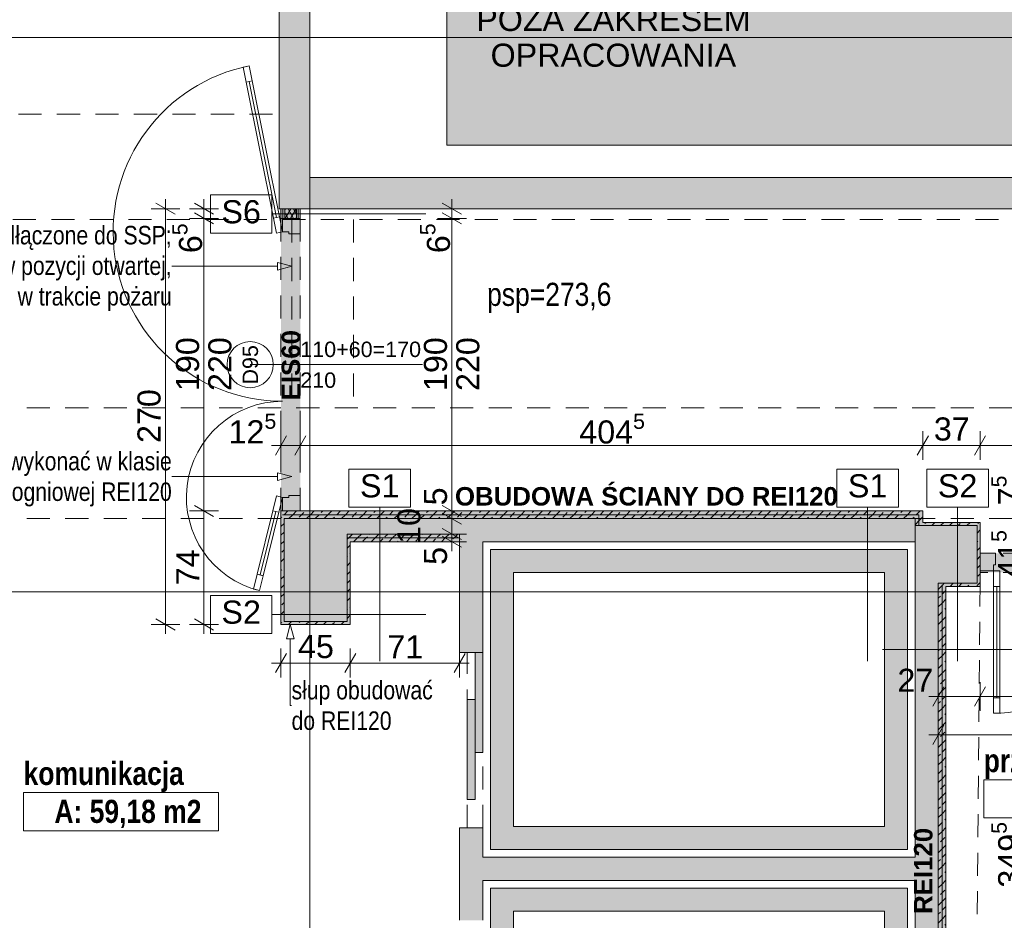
# Paper-space layout 'A-37 RZUT - PIĘTRO 7' of a CAD drawing. Header units: millimetres. Extents: x 0 to 800, y 0 to 500.
# Tile 8 of 14: x 319 to 447, y 216 to 333. Entities that reach past the tile are written whole.
import ezdxf
from ezdxf.xclip import XClip

# ---------------------------------------------------------------- set-up
doc = ezdxf.new("R2010")
doc.units = ezdxf.units.MM
doc.header["$MEASUREMENT"] = 0
doc.header["$XCLIPFRAME"] = 0
for name, pattern in [('DASHDOTX2', [1000, 500, -250, 0, -250]), ('Przer. długie kreski', [2.5, 1.5, -1]), ('PRZERYWANA_DU_A', [550, 350, -200])]:
    doc.linetypes.add(name, pattern=pattern)
for name, color, linetype, lineweight in [('0_Nr_pióra__2', 8, 'Continuous', 13), ('A_strefy_Nr_pióra__1', 7, 'Continuous', 20), ('A_winda_Nr_pióra__1', 7, 'Continuous', 20), ('A_wymiary_Nr_pióra__1', 7, 'Continuous', 20), ('A_wymiary_Nr_pióra__2', 8, 'Continuous', 13), ('A_ściany proj_Nr_pióra__1', 7, 'Continuous', 20), ('A_ściany proj_Nr_pióra__2', 8, 'Continuous', 13), ('A_ściany_Nr_pióra__1', 7, 'Continuous', 20), ('Drzwi Archicad_Nr_pióra__1', 7, 'Continuous', 20), ('Drzwi Archicad_Nr_pióra__3', 252, 'Continuous', 13), ('Znaczniki drzwi Archicada_Nr_pióra__3', 252, 'Continuous', 13)]:
    doc.layers.add(name, color=color, linetype=linetype, lineweight=lineweight)
for name, color, linetype, lineweight, true_color in [('A_opis ścian_Nr_pióra__19', 7, 'Continuous', 5, 0x191919), ('A_opis_Nr_pióra__10', 7, 'Continuous', 13, 0x4b4b4b), ('A_opis_Nr_pióra__255', 7, 'Continuous', 15, 0x242424), ('A_opis_Nr_pióra__7', 7, 'Continuous', 18, 0x171717), ('A_opis_Nr_pióra__8', 7, 'Continuous', 13, 0x4c4c4c), ('A_osie_Nr_pióra__16', 7, 'Continuous', 5, 0x0f0f0f), ('A_ppoż proj_Nr_pióra__10', 7, 'Continuous', 13, 0x4b4b4b), ('A_ppoż proj_Nr_pióra__8', 7, 'Continuous', 13, 0x4c4c4c), ('A_sufit_Nr_pióra__4', 7, 'Continuous', 18, 0x4b4b4b), ('A_ściany proj_Nr_pióra__10', 7, 'Continuous', 13, 0x4b4b4b), ('A_ściany proj_Nr_pióra__21', 7, 'Continuous', 5, 0xb0b0b0), ('A_ściany_Nr_pióra__10', 7, 'Continuous', 13, 0x4b4b4b)]:
    doc.layers.add(name, color=color, linetype=linetype, lineweight=lineweight, true_color=true_color)
for name, color, linetype in [('A_podrys', 7, 'Continuous'), ('A_ppoż', 7, 'Continuous'), ('A_ppoż proj', 7, 'Continuous'), ('A_winda', 7, 'Continuous'), ('A_ściany', 7, 'Continuous'), ('A_ściany proj', 7, 'Continuous')]:
    doc.layers.add(name, color=color, linetype=linetype)
doc.styles.add('STYL_AUTOMATYCZNY_1', font='arial.ttf')
doc.styles.add('STYL_AUTOMATYCZNY_2', font='ARIALN.TTF')
doc.styles.add('STYL_AUTOMATYCZNY_3', font='arial.ttf')
doc.styles.add('STYL_AUTOMATYCZNY_4', font='arial.ttf')
doc.styles.add('STYL_AUTOMATYCZNY_5', font='arial.ttf')
doc.styles.add('STYL_AUTOMATYCZNY_6', font='ARIALN.TTF')
pattern_1 = [(45, (-3193.4131, -631.401), (-1.1404925, 1.1404925), []), (45, (-3192.2726, -631.401), (-1.1404925, 1.1404925), [0.80646, -0.40322])]
pattern_2 = [(0, (-3193.413, -631.401), (0, 2), [0, -2])]

# ---------------------------------------------------------------- blocks, each defined once
blk = doc.blocks.new('Rysunek_1_1', base_point=(-3193.41, -631.4))
at = {"linetype": 'Continuous', "lineweight": 0, "true_color": 0x484848}
blk.add_hatch(color=251, dxfattribs=at).paths.add_polyline_path([(44.07, 126.75), (60.84, 126.75), (60.84, 454.37), (374.97, 454.37), (374.97, 316.75), (544.97, 316.75), (544.97, 478.17), (44.07, 478.17)])
at = {"layer": 'A_ppoż', "linetype": 'Continuous', "lineweight": 0, "true_color": 0x121212}
blk.add_hatch(color=250, dxfattribs=at).paths.add_polyline_path([(444.23, 263.75), (444.23, 261.25), (486.23, 261.25), (486.23, 263.75)])
at = {"layer": 'A_ppoż proj', "linetype": 'Continuous', "lineweight": 0, "true_color": 0x121212}
blk.add_hatch(color=250, dxfattribs=at).paths.add_polyline_path([(353.43, 254.49), (362.43, 254.49), (362.43, 265.25), (376.63, 265.25), (376.63, 266.25), (362.03, 266.25), (362.03, 254.89), (353.83, 254.89), (353.83, 268.25), (435.79, 268.25), (435.79, 267.35), (443.83, 267.35), (443.83, 259.85), (438.79, 259.85), (438.79, 189.15), (443.23, 189.15), (443.23, 181.35), (438.79, 181.35), (438.79, 177.25), (376.63, 177.25), (376.63, 137.75), (379.13, 137.75), (379.13, 176.25), (439.79, 176.25), (439.79, 180.95), (443.63, 180.95), (443.63, 189.55), (439.79, 189.55), (439.79, 259.45), (444.23, 259.45), (444.23, 267.75), (436.79, 267.75), (436.79, 269.25), (355.93, 269.25), (355.93, 308.51), (353.43, 308.51)])
at = {"layer": 'A_winda', "linetype": 'Continuous', "lineweight": 0, "true_color": 0xfdfdfd}
h = blk.add_hatch(color=7, dxfattribs=at)
h.paths.add_polyline_path([(380.63, 264.25), (380.63, 225.25), (434.81, 225.25), (434.81, 264.25)])
h.paths.add_polyline_path([(431.81, 261.25), (431.81, 228.25), (383.63, 228.25), (383.63, 261.25)], flags=0)
for points in [[(378.63, 237.87), (379.63, 237.87), (379.63, 250.87), (378.63, 250.87)], [(377.63, 231.75), (378.63, 231.75), (378.63, 244.75), (377.63, 244.75)]]:
    blk.add_hatch(color=7, dxfattribs=at).paths.add_polyline_path(points)
h = blk.add_hatch(color=7, dxfattribs=at)
h.paths.add_polyline_path([(380.63, 220.25), (380.63, 181.25), (434.81, 181.25), (434.81, 220.25)])
h.paths.add_polyline_path([(431.81, 217.25), (431.81, 184.25), (383.63, 184.25), (383.63, 217.25)], flags=0)
at = {"layer": 'A_ściany', "linetype": 'Continuous', "lineweight": 0, "true_color": 0x000000}
for points in [[(357.17, 312.57), (357.17, 438.27), (353.18, 446.37), (353.18, 308.51)], [(353.18, 308.51), (544.97, 308.51), (544.97, 312.57), (357.17, 312.57)], [(362.03, 254.89), (362.03, 268.25), (353.83, 268.25), (353.83, 254.89)], [(362.03, 266.25), (376.63, 266.25), (376.63, 268.25), (362.03, 268.25)], [(379.63, 265.25), (376.63, 268.25), (376.63, 250.87), (379.63, 250.87)], [(379.63, 265.25), (435.79, 265.25), (435.79, 268.25), (376.63, 268.25)], [(435.79, 267.35), (435.79, 259.85), (443.83, 259.85), (443.83, 267.35)], [(438.79, 177.25), (438.79, 259.85), (435.79, 259.85), (435.79, 180.25)], [(376.63, 228.07), (376.63, 216.07), (379.63, 216.07), (379.63, 228.07)], [(379.63, 221.25), (435.79, 221.25), (435.79, 224.25), (379.63, 224.25)]]:
    blk.add_hatch(color=18, dxfattribs=at).paths.add_polyline_path(points)
at = {"layer": 'A_ściany proj', "linetype": 'Continuous', "lineweight": 13}
h = blk.add_hatch(dxfattribs=at)
h.set_pattern_fill('gypsum_0001', color=8, style=0, pattern_type=2)
h.set_pattern_definition(pattern_2)
h.paths.add_polyline_path([(353.43, 308.51), (353.43, 307.25), (353.68, 307.25), (353.68, 308.51)])
h = blk.add_hatch(dxfattribs=at)
h.set_pattern_fill('gypsum_0001', color=8, style=0, pattern_type=2)
h.set_pattern_definition(pattern_2)
h.paths.add_polyline_path([(353.68, 307.25), (353.93, 307.25), (353.93, 308.51), (353.68, 308.51)])
h = blk.add_hatch(dxfattribs=at)
h.set_pattern_fill('batt_insulation_0001', color=8, style=0, pattern_type=2)
h.set_pattern_definition([(60, (-3193.4131, -631.40095), (-0.51961524, 0.3), []), (120, (-3193.4131, -631.40095), (0.51961524, 0.3), [])])
h.paths.add_polyline_path([(353.93, 307.25), (355.43, 307.25), (355.43, 308.51), (353.93, 308.51)])
h = blk.add_hatch(dxfattribs=at)
h.set_pattern_fill('gypsum_0001', color=8, style=0, pattern_type=2)
h.set_pattern_definition(pattern_2)
h.paths.add_polyline_path([(355.43, 307.25), (355.68, 307.25), (355.68, 308.51), (355.43, 308.51)])
h = blk.add_hatch(dxfattribs=at)
h.set_pattern_fill('gypsum_0001', color=8, style=0, pattern_type=2)
h.set_pattern_definition(pattern_2)
h.paths.add_polyline_path([(355.68, 307.25), (355.93, 307.25), (355.93, 308.51), (355.68, 308.51)])
at = {"layer": 'A_ściany proj', "linetype": 'Continuous', "lineweight": 0, "true_color": 0x4b4b4b}
h = blk.add_hatch(dxfattribs=at)
h.set_pattern_fill('FP_65_0001', color=251, style=0, pattern_type=2)
h.set_pattern_definition(pattern_1)
h.paths.add_polyline_path([(436.79, 269.25), (353.43, 269.25), (353.63, 268.75), (436.29, 268.75)])
h = blk.add_hatch(dxfattribs=at)
h.set_pattern_fill('FP_65_0001', color=251, style=0, pattern_type=2)
h.set_pattern_definition(pattern_1)
h.paths.add_polyline_path([(353.63, 268.75), (353.43, 269.25), (353.43, 268.75)])
h = blk.add_hatch(dxfattribs=at)
h.set_pattern_fill('FP_65_0001', color=251, style=0, pattern_type=2)
h.set_pattern_definition(pattern_1)
h.paths.add_polyline_path([(353.43, 268.25), (353.83, 268.25), (353.63, 268.75), (353.43, 268.75)])
h = blk.add_hatch(dxfattribs=at)
h.set_pattern_fill('FP_65_0001', color=251, style=0, pattern_type=2)
h.set_pattern_definition(pattern_1)
h.paths.add_polyline_path([(353.63, 268.75), (353.83, 268.25), (353.83, 268.75)])
h = blk.add_hatch(dxfattribs=at)
h.set_pattern_fill('FP_65_0001', color=251, style=0, pattern_type=2)
h.set_pattern_definition(pattern_1)
h.paths.add_polyline_path([(353.83, 268.25), (435.79, 268.25), (436.29, 268.75), (353.83, 268.75)])
h = blk.add_hatch(dxfattribs=at)
h.set_pattern_fill('FP_65_0001', color=251, style=0, pattern_type=2)
h.set_pattern_definition(pattern_1)
h.paths.add_polyline_path([(435.79, 268.25), (435.79, 267.35), (436.29, 267.55), (436.29, 268.75)])
h = blk.add_hatch(dxfattribs=at)
h.set_pattern_fill('FP_65_0001', color=251, style=0, pattern_type=2)
h.set_pattern_definition(pattern_1)
h.paths.add_polyline_path([(436.79, 267.75), (436.79, 269.25), (436.29, 268.75), (436.29, 267.75)])
h = blk.add_hatch(dxfattribs=at)
h.set_pattern_fill('FP_65_0001', color=251, style=0, pattern_type=2)
h.set_pattern_definition(pattern_1)
h.paths.add_polyline_path([(353.43, 268.25), (353.43, 254.49), (353.83, 254.89), (353.83, 268.25)])
h = blk.add_hatch(dxfattribs=at)
h.set_pattern_fill('FP_65_0001', color=251, style=0, pattern_type=2)
h.set_pattern_definition(pattern_1)
h.paths.add_polyline_path([(435.79, 267.35), (436.29, 267.35), (436.29, 267.55)])
h = blk.add_hatch(dxfattribs=at)
h.set_pattern_fill('FP_65_0001', color=251, style=0, pattern_type=2)
h.set_pattern_definition(pattern_1)
h.paths.add_polyline_path([(436.79, 267.75), (436.29, 267.55), (436.29, 267.35), (436.79, 267.35)])
h = blk.add_hatch(dxfattribs=at)
h.set_pattern_fill('FP_65_0001', color=251, style=0, pattern_type=2)
h.set_pattern_definition(pattern_1)
h.paths.add_polyline_path([(436.29, 267.55), (436.79, 267.75), (436.29, 267.75)])
h = blk.add_hatch(dxfattribs=at)
h.set_pattern_fill('FP_65_0001', color=251, style=0, pattern_type=2)
h.set_pattern_definition(pattern_1)
h.paths.add_polyline_path([(436.79, 267.35), (443.83, 267.35), (444.23, 267.75), (436.79, 267.75)])
h = blk.add_hatch(dxfattribs=at)
h.set_pattern_fill('FP_65_0001', color=251, style=0, pattern_type=2)
h.set_pattern_definition(pattern_1)
h.paths.add_polyline_path([(443.83, 267.35), (443.83, 259.85), (444.23, 259.45), (444.23, 267.75)])
h = blk.add_hatch(dxfattribs=at)
h.set_pattern_fill('FP_65_0001', color=251, style=0, pattern_type=2)
h.set_pattern_definition(pattern_1)
h.paths.add_polyline_path([(362.03, 265.75), (362.23, 265.75), (362.03, 266.25)])
h = blk.add_hatch(dxfattribs=at)
h.set_pattern_fill('FP_65_0001', color=251, style=0, pattern_type=2)
h.set_pattern_definition(pattern_1)
h.paths.add_polyline_path([(376.63, 266.25), (362.03, 266.25), (362.23, 265.75), (376.63, 265.75)])
h = blk.add_hatch(dxfattribs=at)
h.set_pattern_fill('FP_65_0001', color=251, style=0, pattern_type=2)
h.set_pattern_definition(pattern_1)
h.paths.add_polyline_path([(362.03, 265.75), (362.03, 265.25), (362.43, 265.25), (362.23, 265.75)])
h = blk.add_hatch(dxfattribs=at)
h.set_pattern_fill('FP_65_0001', color=251, style=0, pattern_type=2)
h.set_pattern_definition(pattern_1)
h.paths.add_polyline_path([(362.03, 265.25), (362.03, 254.89), (362.43, 254.49), (362.43, 265.25)])
h = blk.add_hatch(dxfattribs=at)
h.set_pattern_fill('FP_65_0001', color=251, style=0, pattern_type=2)
h.set_pattern_definition(pattern_1)
h.paths.add_polyline_path([(362.23, 265.75), (362.43, 265.25), (362.43, 265.75)])
h = blk.add_hatch(dxfattribs=at)
h.set_pattern_fill('FP_65_0001', color=251, style=0, pattern_type=2)
h.set_pattern_definition(pattern_1)
h.paths.add_polyline_path([(362.43, 265.25), (376.63, 265.25), (376.63, 265.75), (362.43, 265.75)])
h = blk.add_hatch(dxfattribs=at)
h.set_pattern_fill('FP_65_0001', color=251, style=0, pattern_type=2)
h.set_pattern_definition(pattern_1)
h.paths.add_polyline_path([(439.29, 259.85), (438.79, 259.85), (439.29, 259.65)])
h = blk.add_hatch(dxfattribs=at)
h.set_pattern_fill('FP_65_0001', color=251, style=0, pattern_type=2)
h.set_pattern_definition(pattern_1)
h.paths.add_polyline_path([(438.79, 259.85), (438.79, 189.15), (439.29, 189.35), (439.29, 259.65)])
h = blk.add_hatch(dxfattribs=at)
h.set_pattern_fill('FP_65_0001', color=251, style=0, pattern_type=2)
h.set_pattern_definition(pattern_1)
h.paths.add_polyline_path([(439.29, 259.85), (439.29, 259.65), (439.79, 259.45), (439.79, 259.85)])
h = blk.add_hatch(dxfattribs=at)
h.set_pattern_fill('FP_65_0001', color=251, style=0, pattern_type=2)
h.set_pattern_definition(pattern_1)
h.paths.add_polyline_path([(439.79, 259.45), (439.29, 259.65), (439.29, 259.45)])
h = blk.add_hatch(dxfattribs=at)
h.set_pattern_fill('FP_65_0001', color=251, style=0, pattern_type=2)
h.set_pattern_definition(pattern_1)
h.paths.add_polyline_path([(439.79, 259.45), (444.23, 259.45), (443.83, 259.85), (439.79, 259.85)])
h = blk.add_hatch(dxfattribs=at)
h.set_pattern_fill('FP_65_0001', color=251, style=0, pattern_type=2)
h.set_pattern_definition(pattern_1)
h.paths.add_polyline_path([(439.79, 189.55), (439.79, 259.45), (439.29, 259.45), (439.29, 189.55)])
h = blk.add_hatch(dxfattribs=at)
h.set_pattern_fill('FP_65_0001', color=251, style=0, pattern_type=2)
h.set_pattern_definition(pattern_1)
h.paths.add_polyline_path([(362.03, 254.89), (353.83, 254.89), (353.43, 254.49), (362.43, 254.49)])
at = {"layer": '0_Nr_pióra__2', "color": 8, "linetype": 'PRZERYWANA_DU_A', "lineweight": 13, "ltscale": 2, "flags": 128}
blk.add_lwpolyline([(544.97, 316.75), (374.97, 316.75), (374.97, 454.37), (60.84, 454.37), (60.84, 126.75)], dxfattribs=at)
at = {"layer": 'A_opis ścian_Nr_pióra__19', "color": 250, "linetype": 'Continuous', "lineweight": 5, "ltscale": 2, "true_color": 0x191919}
for p, q in [((352.26, 310.3), (344.26, 310.3)), ((344.26, 310.3), (344.26, 305.35)), ((352.26, 305.35), (352.26, 310.3)), ((352.26, 307.82), (372.26, 307.82)), ((344.26, 305.35), (352.26, 305.35)), ((370.25, 274.69), (362.25, 274.69)), ((362.25, 274.69), (362.25, 269.74)), ((370.25, 269.74), (370.25, 274.69)), ((433.62, 274.69), (425.62, 274.69)), ((425.62, 274.69), (425.62, 269.74)), ((433.62, 269.74), (433.62, 274.69)), ((445.31, 274.69), (437.31, 274.69)), ((437.31, 274.69), (437.31, 269.74)), ((445.31, 269.74), (445.31, 274.69)), ((362.25, 269.74), (370.25, 269.74)), ((366.25, 269.74), (366.25, 249.74)), ((425.62, 269.74), (433.62, 269.74)), ((429.62, 269.74), (429.62, 249.74)), ((437.31, 269.74), (445.31, 269.74)), ((441.31, 269.74), (441.31, 249.74)), ((352.26, 258.28), (344.26, 258.28)), ((344.26, 258.28), (344.26, 253.33)), ((352.26, 253.33), (352.26, 258.28)), ((352.26, 255.81), (372.26, 255.81)), ((344.26, 253.33), (352.26, 253.33)), ((451.57, 251.24), (431.57, 251.24))]:
    blk.add_line(p, q, dxfattribs=at)
at = {"layer": 'A_opis_Nr_pióra__255', "color": 250, "linetype": 'Continuous', "lineweight": 15, "ltscale": 2, "true_color": 0x242424}
for p, q in [((343.26, 301.04), (339.24, 301.04)), ((352.99, 301.04), (343.26, 301.04)), ((352.99, 300.54), (352.99, 301.54)), ((354.85, 301.04), (352.99, 301.54)), ((354.85, 301.04), (352.99, 300.54)), ((339.4, 273.71), (339.24, 273.71)), ((352.99, 273.71), (339.4, 273.71)), ((352.99, 273.21), (352.99, 274.21)), ((354.85, 273.71), (352.99, 274.21)), ((354.85, 273.71), (352.99, 273.21)), ((354.64, 254.49), (354.14, 252.62)), ((354.64, 254.49), (355.14, 252.62)), ((355.14, 252.62), (354.14, 252.62)), ((354.64, 252.62), (354.64, 243.98)), ((354.64, 243.98), (354.8, 243.98))]:
    blk.add_line(p, q, dxfattribs=at)
at = {"layer": 'A_osie_Nr_pióra__16', "color": 250, "linetype": 'DASHDOTX2', "lineweight": 5, "ltscale": 2, "true_color": 0x0f0f0f}
for p, q in [((357.18, 425.66), (357.18, 126.75)), ((544.97, 330.75), (96.57, 330.75)), ((544.97, 258.75), (96.57, 258.75))]:
    blk.add_line(p, q, dxfattribs=at)
at = {"layer": 'A_ppoż proj_Nr_pióra__10', "color": 251, "linetype": 'Przer. długie kreski', "lineweight": 13, "ltscale": 2, "true_color": 0x4b4b4b}
blk.add_line((444.23, 259.85), (443.63, 189.15), dxfattribs=at)
at = {"layer": 'A_strefy_Nr_pióra__1', "color": 7, "linetype": 'Continuous', "lineweight": 20, "ltscale": 2}
for p, q in [((444.7, 234.31), (444.7, 229.37)), ((444.7, 234.31), (470, 234.31)), ((320, 232.65), (320, 227.71)), ((320, 232.65), (345.31, 232.65)), ((345.31, 232.65), (345.31, 227.71)), ((444.7, 229.37), (470, 229.37)), ((320, 227.71), (345.31, 227.71))]:
    blk.add_line(p, q, dxfattribs=at)
at = {"layer": 'A_winda_Nr_pióra__1', "color": 7, "linetype": 'Przer. długie kreski', "lineweight": 20, "ltscale": 2}
for p, q in [((377.63, 228.07), (377.63, 250.87)), ((379.63, 228.07), (379.63, 250.07))]:
    blk.add_line(p, q, dxfattribs=at)
at = {"layer": 'A_winda_Nr_pióra__1', "color": 7, "linetype": 'PRZERYWANA_DU_A', "lineweight": 20, "ltscale": 2, "flags": 128}
for points in [[(380.63, 264.25), (434.81, 264.25), (434.81, 225.25), (380.63, 225.25)], [(431.81, 261.25), (431.81, 228.25), (383.63, 228.25), (383.63, 261.25)], [(380.63, 220.25), (434.81, 220.25), (434.81, 181.25), (380.63, 181.25)], [(431.81, 217.25), (431.81, 184.25), (383.63, 184.25), (383.63, 217.25)]]:
    blk.add_lwpolyline(points, close=True, dxfattribs=at)
at = {"layer": 'A_winda_Nr_pióra__1', "color": 7, "linetype": 'Continuous', "lineweight": 20, "ltscale": 2, "flags": 128}
for points in [[(378.63, 237.87), (378.63, 250.87), (379.63, 250.87), (379.63, 237.87)], [(377.63, 231.75), (377.63, 244.75), (378.63, 244.75), (378.63, 231.75)]]:
    blk.add_lwpolyline(points, close=True, dxfattribs=at)
at = {"layer": 'A_wymiary_Nr_pióra__1', "color": 7, "linetype": 'Continuous', "lineweight": 20, "ltscale": 2}
for p, q in [((339.68, 307.79), (337.18, 309.23)), ((342.18, 309.23), (344.68, 307.79)), ((374.38, 309.23), (376.88, 307.79)), ((344.68, 306.53), (342.18, 307.97)), ((376.88, 306.53), (374.38, 307.97)), ((354.15, 279), (352.71, 276.5)), ((356.65, 279), (355.21, 276.5)), ((437.51, 279), (436.07, 276.5)), ((444.95, 279), (443.51, 276.5)), ((342.18, 269.97), (344.68, 268.53)), ((374.38, 269.97), (376.88, 268.53)), ((374.38, 268.97), (376.88, 267.53)), ((374.38, 266.97), (376.88, 265.53)), ((374.38, 265.97), (376.88, 264.53)), ((337.18, 255.21), (339.68, 253.77)), ((342.18, 255.21), (344.68, 253.77)), ((354.15, 250.74), (352.71, 248.24)), ((363.15, 250.74), (361.71, 248.24)), ((375.91, 248.24), (377.35, 250.74)), ((439.51, 246.4), (438.07, 243.9)), ((444.95, 246.4), (443.51, 243.9)), ((439.51, 241.4), (438.07, 238.9))]:
    blk.add_line(p, q, dxfattribs=at)
at = {"layer": 'A_wymiary_Nr_pióra__2', "color": 8, "linetype": 'Continuous', "lineweight": 13, "ltscale": 2}
for p, q in [((338.43, 308.51), (338.43, 309.73)), ((343.43, 308.51), (343.43, 309.73)), ((375.63, 308.51), (375.63, 309.73)), ((340.31, 308.51), (336.56, 308.51)), ((338.43, 254.49), (338.43, 308.51)), ((345.31, 308.51), (341.56, 308.51)), ((343.43, 307.25), (343.43, 308.51)), ((377.51, 308.51), (373.76, 308.51)), ((375.63, 307.25), (375.63, 308.51)), ((345.31, 307.25), (341.56, 307.25)), ((343.43, 269.25), (343.43, 307.25)), ((377.51, 307.25), (373.76, 307.25)), ((375.63, 269.25), (375.63, 307.25)), ((353.43, 275.87), (353.43, 279.62)), ((355.93, 275.87), (355.93, 279.62)), ((436.79, 275.87), (436.79, 279.62)), ((444.23, 275.87), (444.23, 279.62)), ((352.21, 277.75), (353.43, 277.75)), ((353.43, 277.75), (355.93, 277.75)), ((355.93, 277.75), (436.79, 277.75)), ((436.79, 277.75), (444.23, 277.75)), ((444.23, 277.75), (485.23, 277.75)), ((345.31, 269.25), (341.56, 269.25)), ((343.43, 254.49), (343.43, 269.25)), ((377.51, 269.25), (373.76, 269.25)), ((375.63, 268.25), (375.63, 269.25)), ((377.51, 268.25), (373.76, 268.25)), ((375.63, 266.25), (375.63, 268.25)), ((377.51, 266.25), (373.76, 266.25)), ((375.63, 265.25), (375.63, 266.25)), ((377.51, 265.25), (373.76, 265.25)), ((375.63, 264.03), (375.63, 265.25)), ((340.31, 254.49), (336.56, 254.49)), ((338.43, 253.27), (338.43, 254.49)), ((345.31, 254.49), (341.56, 254.49)), ((343.43, 253.27), (343.43, 254.49)), ((353.43, 247.61), (353.43, 251.36)), ((362.43, 247.61), (362.43, 251.36)), ((376.63, 247.61), (376.63, 251.36)), ((352.21, 249.49), (353.43, 249.49)), ((353.43, 249.49), (362.43, 249.49)), ((362.43, 249.49), (376.63, 249.49)), ((376.63, 249.49), (377.85, 249.49)), ((438.79, 243.27), (438.79, 247.02)), ((444.23, 243.27), (444.23, 247.02)), ((437.57, 245.15), (438.79, 245.15)), ((438.79, 245.15), (444.23, 245.15)), ((444.23, 245.15), (486.23, 245.15)), ((438.79, 238.27), (438.79, 242.02)), ((437.57, 240.15), (438.79, 240.15)), ((438.79, 240.15), (494.13, 240.15))]:
    blk.add_line(p, q, dxfattribs=at)
at = {"layer": 'A_ściany proj_Nr_pióra__1', "color": 7, "linetype": 'Continuous', "lineweight": 20, "ltscale": 2, "flags": 128}
for points in [[(353.43, 308.51), (353.43, 307.25)], [(355.93, 307.25), (355.93, 308.51)], [(436.79, 269.25), (353.43, 269.25)], [(436.79, 267.75), (436.79, 269.25)], [(353.43, 268.25), (353.43, 254.49)], [(353.83, 268.25), (435.79, 268.25)], [(353.83, 254.89), (353.83, 268.25)], [(435.79, 268.25), (435.79, 267.35)], [(444.23, 267.75), (436.79, 267.75)], [(436.79, 267.35), (443.83, 267.35)], [(443.83, 267.35), (443.83, 259.85)], [(444.23, 259.45), (444.23, 267.75)], [(376.63, 266.25), (362.03, 266.25)], [(362.03, 265.25), (362.03, 254.89)], [(362.43, 265.25), (376.63, 265.25)], [(362.43, 254.49), (362.43, 265.25)], [(438.79, 259.85), (438.79, 189.15)], [(443.83, 259.85), (439.79, 259.85)], [(439.79, 259.45), (444.23, 259.45)], [(439.79, 189.55), (439.79, 259.45)], [(353.43, 254.49), (362.43, 254.49)], [(362.03, 254.89), (353.83, 254.89)]]:
    blk.add_lwpolyline(points, dxfattribs=at)
at = {"layer": 'A_ściany proj_Nr_pióra__10', "color": 251, "linetype": 'Continuous', "lineweight": 13, "ltscale": 2, "true_color": 0x4b4b4b}
for p, q in [((353.63, 268.75), (436.29, 268.75)), ((436.29, 268.75), (353.63, 268.75)), ((436.29, 268.75), (436.29, 267.55)), ((436.29, 267.55), (436.29, 268.75)), ((436.29, 267.55), (436.29, 267.35)), ((362.23, 265.75), (362.03, 265.75)), ((376.63, 265.75), (362.23, 265.75)), ((362.23, 265.75), (376.63, 265.75)), ((439.29, 259.65), (439.29, 189.35)), ((439.29, 189.35), (439.29, 259.65))]:
    blk.add_line(p, q, dxfattribs=at)
at = {"layer": 'A_ściany proj_Nr_pióra__2', "color": 8, "linetype": 'Continuous', "lineweight": 13, "ltscale": 2, "flags": 128}
for points in [[(353.43, 269.25), (353.43, 268.75)], [(353.43, 268.75), (353.43, 268.25)], [(435.79, 267.35), (436.29, 267.35)], [(436.29, 267.35), (436.79, 267.35)], [(362.03, 266.25), (362.03, 265.75)], [(376.63, 266.25), (376.63, 265.75)], [(362.03, 265.75), (362.03, 265.25)], [(376.63, 265.75), (376.63, 265.25)], [(438.79, 259.85), (439.29, 259.85)], [(439.29, 259.85), (439.79, 259.85)]]:
    blk.add_lwpolyline(points, dxfattribs=at)
at = {"layer": 'A_ściany proj_Nr_pióra__21', "color": 253, "linetype": 'Continuous', "lineweight": 5, "ltscale": 2, "true_color": 0xb0b0b0}
for p, q in [((353.68, 308.51), (353.68, 307.25)), ((353.93, 308.51), (353.93, 307.25)), ((355.43, 307.25), (355.43, 308.51)), ((355.68, 307.25), (355.68, 308.51)), ((353.63, 307.25), (353.43, 307.25)), ((353.68, 307.25), (353.63, 307.25)), ((353.93, 307.25), (353.68, 307.25)), ((355.43, 307.25), (353.93, 307.25)), ((355.68, 307.25), (355.43, 307.25)), ((355.93, 307.25), (355.68, 307.25)), ((353.63, 269.25), (353.43, 269.25)), ((353.68, 269.25), (353.63, 269.25)), ((353.93, 269.25), (353.68, 269.25)), ((355.43, 269.25), (353.93, 269.25)), ((355.68, 269.25), (355.43, 269.25)), ((355.93, 269.25), (355.68, 269.25)), ((444.23, 263.75), (444.23, 263.5)), ((444.23, 263.5), (444.23, 263.25)), ((444.23, 263.25), (444.23, 261.75)), ((444.23, 261.75), (444.23, 261.5)), ((444.23, 261.5), (444.23, 261.45)), ((444.23, 261.45), (444.23, 261.25))]:
    blk.add_line(p, q, dxfattribs=at)
at = {"layer": 'A_ściany proj_Nr_pióra__21', "color": 253, "linetype": 'Continuous', "lineweight": 5, "ltscale": 2, "true_color": 0xb0b0b0, "flags": 128}
for points in [[(353.43, 308.51), (353.68, 308.51)], [(353.68, 308.51), (353.93, 308.51)], [(353.93, 308.51), (355.43, 308.51)], [(355.43, 308.51), (355.68, 308.51)], [(355.68, 308.51), (355.93, 308.51)]]:
    blk.add_lwpolyline(points, dxfattribs=at)
at = {"layer": 'A_ściany_Nr_pióra__1', "color": 7, "linetype": 'Continuous', "lineweight": 20, "ltscale": 2}
for p, q in [((376.63, 250.87), (379.63, 250.87)), ((376.63, 228.07), (379.63, 228.07))]:
    blk.add_line(p, q, dxfattribs=at)
at = {"layer": 'A_ściany_Nr_pióra__1', "color": 7, "linetype": 'Continuous', "lineweight": 20, "ltscale": 2, "flags": 128}
for points in [[(353.18, 446.37), (353.18, 308.51)], [(357.17, 312.57), (357.17, 438.27)], [(544.97, 312.57), (357.17, 312.57)], [(353.18, 308.51), (544.97, 308.51)], [(362.03, 268.25), (353.83, 268.25)], [(353.83, 268.25), (353.83, 254.89)], [(376.63, 268.25), (362.03, 268.25)], [(435.79, 268.25), (376.63, 268.25)], [(435.79, 265.25), (435.79, 268.25)], [(435.79, 267.35), (435.79, 259.85)], [(443.83, 267.35), (435.79, 267.35)], [(443.83, 259.85), (443.83, 267.35)], [(362.03, 266.25), (376.63, 266.25)], [(362.03, 254.89), (362.03, 266.25)], [(376.63, 266.25), (376.63, 250.87)], [(379.63, 250.87), (379.63, 265.25)], [(379.63, 265.25), (435.79, 265.25)], [(435.79, 259.85), (435.79, 224.25)], [(438.79, 177.25), (438.79, 259.85)], [(438.79, 259.85), (443.83, 259.85)], [(353.83, 254.89), (362.03, 254.89)], [(376.63, 228.07), (376.63, 216.07)], [(379.63, 224.25), (379.63, 228.07)], [(435.79, 224.25), (379.63, 224.25)], [(379.63, 216.07), (379.63, 221.25)], [(379.63, 221.25), (435.79, 221.25)], [(435.79, 221.25), (435.79, 180.25)]]:
    blk.add_lwpolyline(points, dxfattribs=at)
at = {"layer": 'A_ściany_Nr_pióra__10', "color": 251, "linetype": 'Przer. długie kreski', "lineweight": 13, "ltscale": 2, "true_color": 0x4b4b4b}
for p, q in [((314.33, 320.77), (353.18, 320.77)), ((293.61, 307.11), (544.97, 307.11)), ((354.85, 307.11), (354.85, 282.64)), ((362.85, 307.11), (362.85, 282.64)), ((290.41, 282.64), (544.97, 282.64)), ((290.41, 268.25), (544.97, 268.25))]:
    blk.add_line(p, q, dxfattribs=at)
at = {"layer": 'Drzwi Archicad_Nr_pióra__1', "color": 7, "linetype": 'Continuous', "lineweight": 20, "ltscale": 2}
for p, q in [((376.63, 250.87), (379.63, 250.87)), ((376.63, 228.07), (379.63, 228.07))]:
    blk.add_line(p, q, dxfattribs=at)
at = {"layer": 'Drzwi Archicad_Nr_pióra__3', "color": 252, "linetype": 'Continuous', "lineweight": 13, "ltscale": 2}
for p, q in [((348.51, 326.9), (349.3, 327.06)), ((348.91, 324.94), (348.51, 326.9)), ((349.3, 327.06), (349.69, 325.1)), ((349.69, 325.1), (348.91, 324.94)), ((349.3, 325.02), (352.85, 307.37)), ((352.45, 307.29), (353.24, 307.45)), ((352.85, 305.33), (352.45, 307.29)), ((353.24, 307.45), (353.63, 305.49)), ((353.63, 307.25), (353.43, 307.25)), ((355.93, 307.25), (353.63, 307.25)), ((353.63, 307.25), (353.63, 305.49)), ((353.68, 307.25), (353.63, 307.25)), ((353.68, 307.25), (353.63, 307.25)), ((353.93, 307.25), (353.68, 307.25)), ((353.93, 307.25), (353.68, 307.25)), ((355.43, 307.25), (353.93, 307.25)), ((355.43, 307.25), (353.93, 307.25)), ((355.68, 307.25), (355.43, 307.25)), ((355.68, 307.25), (355.43, 307.25)), ((355.93, 307.25), (355.68, 307.25)), ((355.93, 307.25), (355.68, 307.25)), ((355.93, 305.25), (355.93, 307.25)), ((353.63, 305.49), (352.85, 305.33)), ((353.63, 305.49), (354.43, 305.49)), ((354.43, 305.49), (354.43, 305.25)), ((354.43, 305.25), (355.93, 305.25)), ((352.85, 271.2), (352.38, 269.26)), ((353.63, 271.01), (352.85, 271.2)), ((355.93, 271.25), (354.43, 271.25)), ((354.43, 271.25), (354.43, 271.01)), ((355.93, 269.25), (355.93, 271.25)), ((353.15, 269.07), (353.63, 271.01)), ((354.43, 271.01), (353.63, 271.01)), ((353.63, 271.01), (353.63, 269.25)), ((350.74, 260.93), (352.77, 269.16)), ((352.38, 269.26), (353.15, 269.07)), ((353.63, 269.25), (353.43, 269.25)), ((353.63, 269.25), (355.93, 269.25)), ((353.68, 269.25), (353.63, 269.25)), ((353.68, 269.25), (353.63, 269.25)), ((353.93, 269.25), (353.68, 269.25)), ((353.93, 269.25), (353.68, 269.25)), ((355.43, 269.25), (353.93, 269.25)), ((355.43, 269.25), (353.93, 269.25)), ((355.68, 269.25), (355.43, 269.25)), ((355.68, 269.25), (355.43, 269.25)), ((355.93, 269.25), (355.68, 269.25)), ((355.93, 269.25), (355.68, 269.25)), ((444.23, 263.75), (444.23, 261.45)), ((446.23, 263.75), (444.23, 263.75)), ((444.23, 263.75), (444.23, 263.5)), ((444.23, 263.75), (444.23, 263.5)), ((444.23, 263.5), (444.23, 263.25)), ((444.23, 263.5), (444.23, 263.25)), ((446.23, 262.25), (446.23, 263.75)), ((444.23, 263.25), (444.23, 261.75)), ((444.23, 263.25), (444.23, 261.75)), ((445.99, 261.45), (445.99, 262.25)), ((445.99, 262.25), (446.23, 262.25)), ((350.35, 261.02), (349.88, 259.08)), ((351.13, 260.83), (350.35, 261.02)), ((444.23, 261.75), (444.23, 261.5)), ((444.23, 261.75), (444.23, 261.5)), ((444.23, 261.5), (444.23, 261.45)), ((444.23, 261.5), (444.23, 261.45)), ((444.23, 261.45), (445.99, 261.45)), ((444.23, 261.45), (444.23, 261.25)), ((445.99, 259.45), (445.99, 261.45)), ((445.99, 261.45), (446.79, 261.45)), ((446.79, 261.45), (446.79, 259.45)), ((350.65, 258.89), (351.13, 260.83)), ((349.88, 259.08), (350.65, 258.89)), ((446.79, 259.45), (445.99, 259.45)), ((446.39, 244.97), (446.39, 259.45)), ((445.99, 242.97), (445.99, 244.97)), ((445.99, 244.97), (446.79, 244.97)), ((446.79, 244.97), (446.79, 242.97)), ((446.79, 242.97), (445.99, 242.97))]:
    blk.add_line(p, q, dxfattribs=at)
at = {"layer": 'Drzwi Archicad_Nr_pióra__3', "color": 252, "linetype": 'Przer. długie kreski', "lineweight": 13, "ltscale": 2}
for p, q in [((353.43, 269.25), (353.43, 307.25)), ((355.93, 269.25), (355.93, 307.25)), ((485.23, 263.75), (444.23, 263.75)), ((485.23, 261.25), (444.23, 261.25))]:
    blk.add_line(p, q, dxfattribs=at)
at = {"layer": 'Drzwi Archicad_Nr_pióra__3', "color": 252, "linetype": 'Continuous', "lineweight": 13, "ltscale": 2, "flags": 128}
for points in [[(349.3, 325.02), (352.85, 307.37), (352.45, 307.29), (348.91, 324.94)], [(349.69, 325.1), (353.24, 307.45), (352.85, 307.37), (349.3, 325.02)], [(350.74, 260.93), (352.77, 269.16), (352.38, 269.26), (350.35, 261.02)], [(351.13, 260.83), (353.15, 269.07), (352.77, 269.16), (350.74, 260.93)], [(445.99, 244.97), (445.99, 259.45), (446.39, 259.45), (446.39, 244.97)], [(446.39, 244.97), (446.39, 259.45), (446.79, 259.45), (446.79, 244.97)]]:
    blk.add_lwpolyline(points, close=True, dxfattribs=at)
at = {"layer": 'Drzwi Archicad_Nr_pióra__3', "color": 252, "linetype": 'Continuous', "lineweight": 13, "ltscale": 2}
for centre, radius, start, end in [((353.63, 305.49), 22, 101.3567, 270), ((353.63, 271.01), 12.48, 90, 256.2021), ((445.99, 261.45), 18.48, 270, 0)]:
    blk.add_arc(centre, radius, start, end, dxfattribs=at)
at = {"layer": 'Znaczniki drzwi Archicada_Nr_pióra__3', "color": 252, "linetype": 'Continuous', "lineweight": 13, "ltscale": 2}
blk.add_line((349.43, 288.25), (371.83, 288.25), dxfattribs=at)
at = {"layer": 'Znaczniki drzwi Archicada_Nr_pióra__3', "color": 252, "linetype": 'Continuous', "lineweight": 13, "ltscale": 2, "flags": 128}
blk.add_lwpolyline([(349.43, 291.25, 1), (349.43, 285.25, 1)], format="xyb", close=True, dxfattribs=at)
at = {"layer": 'A_opis ścian_Nr_pióra__19', "color": 250, "linetype": 'Continuous', "lineweight": 5, "true_color": 0x191919, "char_height": 3, "attachment_point": 2, "style": 'STYL_AUTOMATYCZNY_1'}
for s, insert in [('\\A1;{\\pqc;\\fArial|b0|i0|c238|p0;\\W1.000000;S6}', (348.26, 309.61)), ('\\A1;{\\pqc;\\fArial|b0|i0|c238|p0;\\W1.000000;S1}', (366.25, 274.01)), ('\\A1;{\\pqc;\\fArial|b0|i0|c238|p0;\\W1.000000;S1}', (429.62, 274.01)), ('\\A1;{\\pqc;\\fArial|b0|i0|c238|p0;\\W1.000000;S2}', (441.31, 274.01)), ('\\A1;{\\pqc;\\fArial|b0|i0|c238|p0;\\W1.000000;S2}', (348.26, 257.6))]:
    blk.add_mtext(s, dxfattribs=dict(at, insert=insert))
at = {"layer": 'A_opis_Nr_pióra__10', "color": 251, "linetype": 'Continuous', "lineweight": 13, "true_color": 0x4b4b4b, "char_height": 2.4, "style": 'STYL_AUTOMATYCZNY_2'}
for s, insert, width, attachment_point, line_spacing_factor in [('\\A1;{\\pqr;\\fArial Narrow|b0|i0|c238|p0;\\W1.000000;ścianę i nadproża wykonać w klasie odporności ogniowej REI120}', (339.24, 273.37), 45.5157, 6, 0.992932), ('\\A1;{\\pql;\\fArial Narrow|b0|i0|c238|p0;\\W1.000000;słup obudować do REI120}', (354.8, 243.97), 18.9137, 4, 0.99198)]:
    blk.add_mtext(s, dxfattribs=dict(at, insert=insert, width=width, attachment_point=attachment_point, line_spacing_factor=line_spacing_factor))
at = {"layer": 'A_opis_Nr_pióra__7', "color": 250, "linetype": 'Continuous', "lineweight": 18, "true_color": 0x171717, "insert": (396.6, 333.07), "char_height": 3, "attachment_point": 5, "line_spacing_factor": 0.928578, "style": 'STYL_AUTOMATYCZNY_1'}
blk.add_mtext('\\A1;{\\pqc;\\fArial|b0|i0|c238|p0;\\W1.000000;OBSZAR\\P\\pqc;\\fArial|b0|i0|c238|p0;\\W1.000000;POZA ZAKRESEM \\P\\pqc;\\fArial|b0|i0|c238|p0;\\W1.000000;OPRACOWANIA}', dxfattribs=at)
at = {"layer": 'A_opis_Nr_pióra__8', "color": 251, "linetype": 'Continuous', "lineweight": 13, "true_color": 0x4c4c4c, "insert": (339.24, 300.74), "char_height": 2.4, "width": 36.2405, "attachment_point": 6, "line_spacing_factor": 0.99263, "style": 'STYL_AUTOMATYCZNY_2'}
blk.add_mtext('\\A1;{\\pqr;\\fArial Narrow|b0|i0|c238|p0;\\W1.000000;drzwi podłączone do SSP; pozostają w pozycji otwartej, zwalniane w trakcie pożaru}', dxfattribs=at)
at = {"layer": 'A_ppoż proj_Nr_pióra__8', "color": 251, "linetype": 'Continuous', "lineweight": 13, "true_color": 0x4c4c4c, "char_height": 2.4, "attachment_point": 5, "rotation": 90, "style": 'STYL_AUTOMATYCZNY_3'}
for s, insert in [('\\A1;{\\pqc;\\fArial|b1|i0|c238|p0;\\W1.000000;EIS60}', (354.74, 288.18)), ('\\A1;{\\pqc;\\fArial|b1|i0|c238|p0;\\W1.000000;REI120}', (436.86, 222.49))]:
    blk.add_mtext(s, dxfattribs=dict(at, insert=insert))
at = {"layer": 'A_ppoż proj_Nr_pióra__8', "color": 251, "linetype": 'Continuous', "lineweight": 13, "true_color": 0x4c4c4c, "insert": (400.89, 271.13), "char_height": 2.4, "attachment_point": 5, "style": 'STYL_AUTOMATYCZNY_3'}
blk.add_mtext('\\A1;{\\pqc;\\fArial|b1|i0|c238|p0;\\W1.000000;OBUDOWA ŚCIANY DO REI120}', dxfattribs=at)
at = {"layer": 'A_strefy_Nr_pióra__1', "color": 7, "linetype": 'Continuous', "lineweight": 20, "char_height": 3, "attachment_point": 1, "style": 'STYL_AUTOMATYCZNY_6'}
for s, insert in [('\\A1;{\\pql;\\fArial Narrow|b1|i0|c238|p0;\\W1.000000;prz. windy}', (444.7, 238.31)), ('\\A1;{\\pql;\\fArial Narrow|b1|i0|c238|p0;\\W1.000000;komunikacja}', (320, 236.65)), ('\\A1;{\\pql;\\fArial Narrow|b1|i0|c238|p0;\\W1.000000;A: 59,18 m2}', (324, 231.72))]:
    blk.add_mtext(s, dxfattribs=dict(at, insert=insert))
at = {"layer": 'A_sufit_Nr_pióra__4', "color": 251, "linetype": 'Continuous', "lineweight": 18, "true_color": 0x4b4b4b, "insert": (388.27, 296.93), "char_height": 3, "attachment_point": 5, "style": 'STYL_AUTOMATYCZNY_2'}
blk.add_mtext('\\A1;{\\pqc;\\fArial Narrow|b0|i0|c238|p0;\\W1.000000;psp=273,6}', dxfattribs=at)
at = {"layer": 'A_wymiary_Nr_pióra__1', "color": 7, "linetype": 'Continuous', "lineweight": 20, "char_height": 3, "attachment_point": 7, "rotation": 90, "style": 'STYL_AUTOMATYCZNY_1'}
for s, insert in [('\\A1;{\\pql;\\fArial|b0|i0|c238|p0;\\W1.000000;6\\fArial|b0|i0|c238|p0;\\W1.000000;\\A1{\\H.66x;\\S5^  ;}}', (344.05, 302.73)), ('\\A1;{\\pql;\\fArial|b0|i0|c238|p0;\\W1.000000;6\\fArial|b0|i0|c238|p0;\\W1.000000;\\A1{\\H.66x;\\S5^  ;}}', (376.25, 302.73)), ('\\A1;{\\pql;\\fArial|b0|i0|c238|p0;\\W1.000000;7\\fArial|b0|i0|c238|p0;\\W1.000000;\\A1{\\H.66x;\\S5^  ;}}', (450.43, 269.97)), ('\\A1;{\\pql;\\fArial|b0|i0|c238|p0;\\W1.000000;7\\fArial|b0|i0|c238|p0;\\W1.000000;\\A1{\\H.66x;\\S5^  ;}}', (455.43, 269.97)), ('\\A1;{\\pql;\\fArial|b0|i0|c238|p0;\\W1.000000;41\\fArial|b0|i0|c238|p0;\\W1.000000;\\A1{\\H.66x;\\S5^  ;}}', (450.43, 260.56)), ('\\A1;{\\pql;\\fArial|b0|i0|c238|p0;\\W1.000000;12\\fArial|b0|i0|c238|p0;\\W1.000000;\\A1{\\H.66x;\\S5^  ;}}', (455.43, 254.44)), ('\\A1;{\\pql;\\fArial|b0|i0|c238|p0;\\W1.000000;349\\fArial|b0|i0|c238|p0;\\W1.000000;\\A1{\\H.66x;\\S5^  ;}}', (450.45, 220.31))]:
    blk.add_mtext(s, dxfattribs=dict(at, insert=insert))
at = {"layer": 'A_wymiary_Nr_pióra__1', "color": 7, "linetype": 'Continuous', "lineweight": 20, "char_height": 3, "attachment_point": 7, "rotation": 90, "style": 'STYL_AUTOMATYCZNY_5'}
for s, insert, width in [('\\A1;{\\pql;\\fArial|b0|i0|c238|p0;\\W1.000000;190}', (342.83, 284.82), 6.8645), ('\\A1;{\\pql;\\fArial|b0|i0|c238|p0;\\W1.000000;220}', (347.03, 284.82), 6.8645), ('\\A1;{\\pql;\\fArial|b0|i0|c238|p0;\\W1.000000;190}', (375.03, 284.82), 6.8645), ('\\A1;{\\pql;\\fArial|b0|i0|c238|p0;\\W1.000000;220}', (379.23, 284.82), 6.8645), ('\\A1;{\\pql;\\fArial|b0|i0|c238|p0;\\W1.000000;270}', (337.83, 278.07), 6.8645), ('\\A1;{\\pql;\\fArial|b0|i0|c238|p0;\\W1.000000;5}', (375.03, 269.97), 2.2882), ('\\A1;{\\pql;\\fArial|b0|i0|c238|p0;\\W1.000000;10}', (371.58, 264.96), 4.5763), ('\\A1;{\\pql;\\fArial|b0|i0|c238|p0;\\W1.000000;74}', (342.83, 259.58), 4.5763), ('\\A1;{\\pql;\\fArial|b0|i0|c238|p0;\\W1.000000;5}', (375.03, 262.24), 2.2882)]:
    blk.add_mtext(s, dxfattribs=dict(at, insert=insert, width=width))
at = {"layer": 'A_wymiary_Nr_pióra__1', "color": 7, "linetype": 'Continuous', "lineweight": 20, "char_height": 3, "attachment_point": 7, "style": 'STYL_AUTOMATYCZNY_1'}
for s, insert in [('\\A1;{\\pql;\\fArial|b0|i0|c238|p0;\\W1.000000;12\\fArial|b0|i0|c238|p0;\\W1.000000;\\A1{\\H.66x;\\S5^  ;}}', (346.62, 277.15)), ('\\A1;{\\pql;\\fArial|b0|i0|c238|p0;\\W1.000000;404\\fArial|b0|i0|c238|p0;\\W1.000000;\\A1{\\H.66x;\\S5^  ;}}', (392.17, 277.13))]:
    blk.add_mtext(s, dxfattribs=dict(at, insert=insert))
at = {"layer": 'A_wymiary_Nr_pióra__1', "color": 7, "linetype": 'Continuous', "lineweight": 20, "char_height": 3, "width": 4.5763, "attachment_point": 7, "style": 'STYL_AUTOMATYCZNY_5'}
for s, insert in [('\\A1;{\\pql;\\fArial|b0|i0|c238|p0;\\W1.000000;37}', (438.22, 278.35)), ('\\A1;{\\pql;\\fArial|b0|i0|c238|p0;\\W1.000000;45}', (355.64, 250.09)), ('\\A1;{\\pql;\\fArial|b0|i0|c238|p0;\\W1.000000;71}', (367.24, 250.09)), ('\\A1;{\\pql;\\fArial|b0|i0|c238|p0;\\W1.000000;27}', (433.49, 245.75))]:
    blk.add_mtext(s, dxfattribs=dict(at, insert=insert))
at = {"layer": 'Znaczniki drzwi Archicada_Nr_pióra__3', "color": 252, "linetype": 'Continuous', "lineweight": 13, "insert": (350.47, 285.66), "char_height": 2, "attachment_point": 7, "rotation": 90, "style": 'STYL_AUTOMATYCZNY_4'}
blk.add_mtext('\\A1;{\\pql;\\fArial CE|b0|i0|c238|p0;\\W1.000000;D95}', dxfattribs=at)
at = {"layer": 'Znaczniki drzwi Archicada_Nr_pióra__3', "color": 252, "linetype": 'Continuous', "lineweight": 13, "char_height": 2, "attachment_point": 7, "style": 'STYL_AUTOMATYCZNY_4'}
for s, insert in [('\\A1;{\\pql;\\fArial CE|b0|i0|c238|p0;\\W1.000000;110+60=170}', (355.93, 289.21)), ('\\A1;{\\pql;\\fArial CE|b0|i0|c238|p0;\\W1.000000;210}', (355.93, 285.21))]:
    blk.add_mtext(s, dxfattribs=dict(at, insert=insert))

psp = doc.layouts.new('A-37 RZUT - PIĘTRO 7')

# ---------------------------------------------------------------- block references
at = {"layer": 'A_podrys', "color": 37, "linetype": 'Continuous', "lineweight": 5, "true_color": 0x656532}
ref = psp.add_blockref('Rysunek_1_1', (-3193.41, -631.4), dxfattribs=at)
XClip(ref).set_block_clipping_path([(44.069637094, 126.7487186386), (544.9695795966, 478.1668323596)])

doc.saveas('drawing.dxf')
